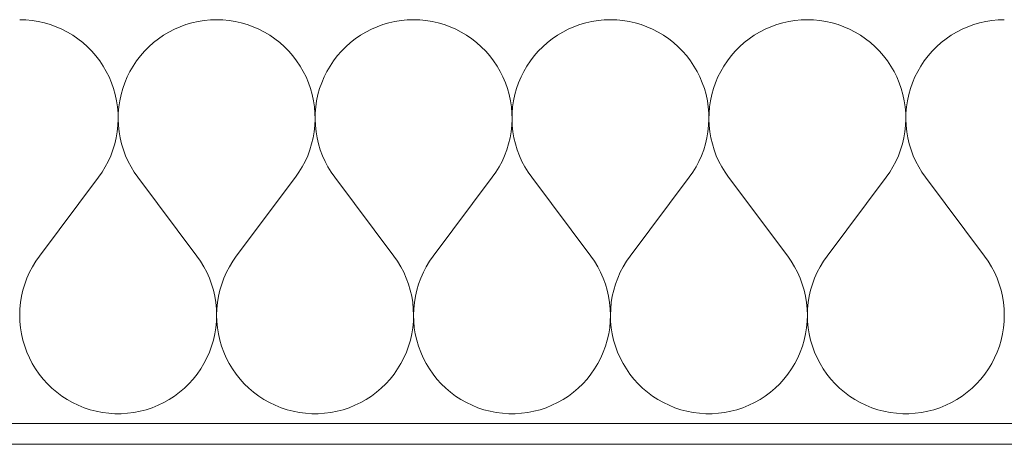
# Model space of a CAD drawing. Extents: x 100 to 2982, y 37 to 2050.
# Tile 105 of 135: x 2074 to 2122, y 575 to 595. Entities that reach past the tile are written whole.
import ezdxf
from ezdxf.xclip import XClip

# ---------------------------------------------------------------- set-up
doc = ezdxf.new("R2010")
doc.units = 0
doc.header["$MEASUREMENT"] = 0
doc.header["$XCLIPFRAME"] = 0
doc.layers.add('420-K Ściany', color=7, linetype='Continuous')
doc.layers.add('820-G Rysunki Obrazki', color=7, linetype='Continuous')

# ---------------------------------------------------------------- blocks, each defined once
blk = doc.blocks.new('*X16')
at = {"layer": '420-K Ściany', "color": 174, "linetype": 'Continuous', "lineweight": 5, "ltscale": 0.2}
for p, q in [((2074.428, 595.023), (2074.127, 595.033)), ((2074.728, 594.995), (2074.428, 595.023)), ((2075.026, 594.947), (2074.728, 594.995)), ((2075.32, 594.881), (2075.026, 594.947)), ((2075.609, 594.796), (2075.32, 594.881)), ((2075.892, 594.694), (2075.609, 594.796)), ((2082.17, 594.796), (2081.887, 594.694)), ((2082.459, 594.881), (2082.17, 594.796)), ((2082.753, 594.947), (2082.459, 594.881)), ((2083.05, 594.995), (2082.753, 594.947)), ((2083.35, 595.023), (2083.05, 594.995)), ((2083.651, 595.033), (2083.35, 595.023)), ((2083.952, 595.023), (2083.651, 595.033)), ((2084.252, 594.995), (2083.952, 595.023)), ((2084.55, 594.947), (2084.252, 594.995)), ((2084.843, 594.881), (2084.55, 594.947)), ((2085.132, 594.796), (2084.843, 594.881)), ((2085.416, 594.694), (2085.132, 594.796)), ((2091.694, 594.796), (2091.41, 594.694)), ((2091.983, 594.881), (2091.694, 594.796)), ((2092.277, 594.947), (2091.983, 594.881)), ((2092.574, 594.995), (2092.277, 594.947)), ((2092.874, 595.023), (2092.574, 594.995)), ((2093.175, 595.033), (2092.874, 595.023)), ((2093.476, 595.023), (2093.175, 595.033)), ((2093.776, 594.995), (2093.476, 595.023)), ((2094.073, 594.947), (2093.776, 594.995)), ((2094.367, 594.881), (2094.073, 594.947)), ((2094.656, 594.796), (2094.367, 594.881)), ((2094.939, 594.694), (2094.656, 594.796)), ((2101.217, 594.796), (2100.934, 594.694)), ((2101.507, 594.881), (2101.217, 594.796)), ((2101.8, 594.947), (2101.507, 594.881)), ((2102.098, 594.995), (2101.8, 594.947)), ((2102.398, 595.023), (2102.098, 594.995)), ((2102.699, 595.033), (2102.398, 595.023)), ((2103, 595.023), (2102.699, 595.033)), ((2103.3, 594.995), (2103, 595.023)), ((2103.597, 594.947), (2103.3, 594.995)), ((2103.891, 594.881), (2103.597, 594.947)), ((2104.18, 594.796), (2103.891, 594.881)), ((2104.463, 594.694), (2104.18, 594.796)), ((2110.741, 594.796), (2110.458, 594.694)), ((2111.03, 594.881), (2110.741, 594.796)), ((2111.324, 594.947), (2111.03, 594.881)), ((2111.622, 594.995), (2111.324, 594.947)), ((2111.922, 595.023), (2111.622, 594.995)), ((2112.223, 595.033), (2111.922, 595.023)), ((2112.524, 595.023), (2112.223, 595.033)), ((2112.823, 594.995), (2112.524, 595.023)), ((2113.121, 594.947), (2112.823, 594.995)), ((2113.415, 594.881), (2113.121, 594.947)), ((2113.704, 594.796), (2113.415, 594.881)), ((2113.987, 594.694), (2113.704, 594.796)), ((2120.265, 594.796), (2119.982, 594.694)), ((2120.554, 594.881), (2120.265, 594.796)), ((2120.848, 594.947), (2120.554, 594.881)), ((2121.145, 594.995), (2120.848, 594.947)), ((2121.445, 595.023), (2121.145, 594.995)), ((2121.746, 595.033), (2121.445, 595.023)), ((2076.168, 594.573), (2075.892, 594.694)), ((2076.436, 594.436), (2076.168, 594.573)), ((2076.695, 594.281), (2076.436, 594.436)), ((2081.343, 594.436), (2081.084, 594.281)), ((2081.611, 594.573), (2081.343, 594.436)), ((2081.887, 594.694), (2081.611, 594.573)), ((2085.692, 594.573), (2085.416, 594.694)), ((2085.96, 594.436), (2085.692, 594.573)), ((2086.218, 594.281), (2085.96, 594.436)), ((2090.866, 594.436), (2090.608, 594.281)), ((2091.134, 594.573), (2090.866, 594.436)), ((2091.41, 594.694), (2091.134, 594.573)), ((2095.216, 594.573), (2094.939, 594.694)), ((2095.483, 594.436), (2095.216, 594.573)), ((2095.742, 594.281), (2095.483, 594.436)), ((2100.39, 594.436), (2100.132, 594.281)), ((2100.658, 594.573), (2100.39, 594.436)), ((2100.934, 594.694), (2100.658, 594.573)), ((2104.739, 594.573), (2104.463, 594.694)), ((2105.007, 594.436), (2104.739, 594.573)), ((2105.266, 594.281), (2105.007, 594.436)), ((2109.914, 594.436), (2109.655, 594.281)), ((2110.182, 594.573), (2109.914, 594.436)), ((2110.458, 594.694), (2110.182, 594.573)), ((2114.263, 594.573), (2113.987, 594.694)), ((2114.531, 594.436), (2114.263, 594.573)), ((2114.79, 594.281), (2114.531, 594.436)), ((2119.438, 594.436), (2119.179, 594.281)), ((2119.706, 594.573), (2119.438, 594.436)), ((2119.982, 594.694), (2119.706, 594.573)), ((2076.943, 594.111), (2076.695, 594.281)), ((2077.18, 593.925), (2076.943, 594.111)), ((2077.405, 593.725), (2077.18, 593.925)), ((2080.598, 593.925), (2080.373, 593.725)), ((2080.835, 594.111), (2080.598, 593.925)), ((2081.084, 594.281), (2080.835, 594.111)), ((2086.467, 594.111), (2086.218, 594.281)), ((2086.704, 593.925), (2086.467, 594.111)), ((2086.929, 593.725), (2086.704, 593.925)), ((2090.122, 593.925), (2089.897, 593.725)), ((2090.359, 594.111), (2090.122, 593.925)), ((2090.608, 594.281), (2090.359, 594.111)), ((2095.991, 594.111), (2095.742, 594.281)), ((2096.228, 593.925), (2095.991, 594.111)), ((2096.453, 593.725), (2096.228, 593.925)), ((2099.646, 593.925), (2099.421, 593.725)), ((2099.883, 594.111), (2099.646, 593.925)), ((2100.132, 594.281), (2099.883, 594.111)), ((2105.514, 594.111), (2105.266, 594.281)), ((2105.752, 593.925), (2105.514, 594.111)), ((2105.977, 593.725), (2105.752, 593.925)), ((2109.17, 593.925), (2108.945, 593.725)), ((2109.407, 594.111), (2109.17, 593.925)), ((2109.655, 594.281), (2109.407, 594.111)), ((2115.038, 594.111), (2114.79, 594.281)), ((2115.275, 593.925), (2115.038, 594.111)), ((2115.5, 593.725), (2115.275, 593.925)), ((2118.694, 593.925), (2118.469, 593.725)), ((2118.931, 594.111), (2118.694, 593.925)), ((2119.179, 594.281), (2118.931, 594.111)), ((2077.617, 593.511), (2077.405, 593.725)), ((2077.815, 593.284), (2077.617, 593.511)), ((2080.162, 593.511), (2079.964, 593.284)), ((2080.373, 593.725), (2080.162, 593.511)), ((2087.141, 593.511), (2086.929, 593.725)), ((2087.339, 593.284), (2087.141, 593.511)), ((2089.685, 593.511), (2089.487, 593.284)), ((2089.897, 593.725), (2089.685, 593.511)), ((2096.665, 593.511), (2096.453, 593.725)), ((2096.862, 593.284), (2096.665, 593.511)), ((2099.209, 593.511), (2099.011, 593.284)), ((2099.421, 593.725), (2099.209, 593.511)), ((2106.188, 593.511), (2105.977, 593.725)), ((2106.386, 593.284), (2106.188, 593.511)), ((2108.733, 593.511), (2108.535, 593.284)), ((2108.945, 593.725), (2108.733, 593.511)), ((2115.712, 593.511), (2115.5, 593.725)), ((2115.91, 593.284), (2115.712, 593.511)), ((2118.257, 593.511), (2118.059, 593.284)), ((2118.469, 593.725), (2118.257, 593.511)), ((2077.998, 593.045), (2077.815, 593.284)), ((2078.166, 592.794), (2077.998, 593.045)), ((2079.781, 593.045), (2079.613, 592.794)), ((2079.964, 593.284), (2079.781, 593.045)), ((2087.522, 593.045), (2087.339, 593.284)), ((2087.689, 592.794), (2087.522, 593.045)), ((2089.304, 593.045), (2089.137, 592.794)), ((2089.487, 593.284), (2089.304, 593.045)), ((2097.046, 593.045), (2096.862, 593.284)), ((2097.213, 592.794), (2097.046, 593.045)), ((2098.828, 593.045), (2098.661, 592.794)), ((2099.011, 593.284), (2098.828, 593.045)), ((2106.569, 593.045), (2106.386, 593.284)), ((2106.737, 592.794), (2106.569, 593.045)), ((2108.352, 593.045), (2108.184, 592.794)), ((2108.535, 593.284), (2108.352, 593.045)), ((2116.093, 593.045), (2115.91, 593.284)), ((2116.261, 592.794), (2116.093, 593.045)), ((2117.876, 593.045), (2117.708, 592.794)), ((2118.059, 593.284), (2117.876, 593.045)), ((2078.317, 592.534), (2078.166, 592.794)), ((2078.452, 592.265), (2078.317, 592.534)), ((2079.461, 592.534), (2079.327, 592.265)), ((2079.613, 592.794), (2079.461, 592.534)), ((2087.841, 592.534), (2087.689, 592.794)), ((2087.976, 592.265), (2087.841, 592.534)), ((2088.985, 592.534), (2088.851, 592.265)), ((2089.137, 592.794), (2088.985, 592.534)), ((2097.365, 592.534), (2097.213, 592.794)), ((2097.499, 592.265), (2097.365, 592.534)), ((2098.509, 592.534), (2098.374, 592.265)), ((2098.661, 592.794), (2098.509, 592.534)), ((2106.888, 592.534), (2106.737, 592.794)), ((2107.023, 592.265), (2106.888, 592.534)), ((2108.033, 592.534), (2107.898, 592.265)), ((2108.184, 592.794), (2108.033, 592.534)), ((2116.412, 592.534), (2116.261, 592.794)), ((2116.547, 592.265), (2116.412, 592.534)), ((2117.557, 592.534), (2117.422, 592.265)), ((2117.708, 592.794), (2117.557, 592.534)), ((2078.569, 591.987), (2078.452, 592.265)), ((2078.669, 591.703), (2078.569, 591.987)), ((2079.209, 591.987), (2079.11, 591.703)), ((2079.327, 592.265), (2079.209, 591.987)), ((2088.093, 591.987), (2087.976, 592.265)), ((2088.193, 591.703), (2088.093, 591.987)), ((2088.733, 591.987), (2088.634, 591.703)), ((2088.851, 592.265), (2088.733, 591.987)), ((2097.617, 591.987), (2097.499, 592.265)), ((2097.716, 591.703), (2097.617, 591.987)), ((2098.257, 591.987), (2098.157, 591.703)), ((2098.374, 592.265), (2098.257, 591.987)), ((2107.141, 591.987), (2107.023, 592.265)), ((2107.24, 591.703), (2107.141, 591.987)), ((2107.781, 591.987), (2107.681, 591.703)), ((2107.898, 592.265), (2107.781, 591.987)), ((2116.664, 591.987), (2116.547, 592.265)), ((2116.764, 591.703), (2116.664, 591.987)), ((2117.305, 591.987), (2117.205, 591.703)), ((2117.422, 592.265), (2117.305, 591.987)), ((2078.75, 591.413), (2078.669, 591.703)), ((2079.11, 591.703), (2079.028, 591.413)), ((2088.274, 591.413), (2088.193, 591.703)), ((2088.634, 591.703), (2088.552, 591.413)), ((2097.798, 591.413), (2097.716, 591.703)), ((2098.157, 591.703), (2098.076, 591.413)), ((2107.322, 591.413), (2107.24, 591.703)), ((2107.681, 591.703), (2107.6, 591.413)), ((2116.845, 591.413), (2116.764, 591.703)), ((2117.205, 591.703), (2117.123, 591.413)), ((2078.813, 591.118), (2078.75, 591.413)), ((2078.857, 590.82), (2078.813, 591.118)), ((2078.965, 591.118), (2078.921, 590.82)), ((2079.028, 591.413), (2078.965, 591.118)), ((2088.337, 591.118), (2088.274, 591.413)), ((2088.381, 590.82), (2088.337, 591.118)), ((2088.489, 591.118), (2088.445, 590.82)), ((2088.552, 591.413), (2088.489, 591.118)), ((2097.861, 591.118), (2097.798, 591.413)), ((2097.905, 590.82), (2097.861, 591.118)), ((2098.013, 591.118), (2097.969, 590.82)), ((2098.076, 591.413), (2098.013, 591.118)), ((2107.385, 591.118), (2107.322, 591.413)), ((2107.429, 590.82), (2107.385, 591.118)), ((2107.537, 591.118), (2107.492, 590.82)), ((2107.6, 591.413), (2107.537, 591.118)), ((2116.908, 591.118), (2116.845, 591.413)), ((2116.953, 590.82), (2116.908, 591.118)), ((2117.061, 591.118), (2117.016, 590.82)), ((2117.123, 591.413), (2117.061, 591.118)), ((2078.883, 590.52), (2078.857, 590.82)), ((2078.889, 590.219), (2078.883, 590.52)), ((2078.896, 590.52), (2078.89, 590.219)), ((2078.921, 590.82), (2078.896, 590.52)), ((2088.407, 590.52), (2088.381, 590.82)), ((2088.413, 590.219), (2088.407, 590.52)), ((2088.42, 590.52), (2088.413, 590.219)), ((2088.445, 590.82), (2088.42, 590.52)), ((2097.93, 590.52), (2097.905, 590.82)), ((2097.937, 590.219), (2097.93, 590.52)), ((2097.943, 590.52), (2097.937, 590.219)), ((2097.969, 590.82), (2097.943, 590.52)), ((2107.454, 590.52), (2107.429, 590.82)), ((2107.46, 590.219), (2107.454, 590.52)), ((2107.467, 590.52), (2107.461, 590.219)), ((2107.492, 590.82), (2107.467, 590.52)), ((2116.978, 590.52), (2116.953, 590.82)), ((2116.984, 590.219), (2116.978, 590.52)), ((2116.991, 590.52), (2116.985, 590.219)), ((2117.016, 590.82), (2116.991, 590.52)), ((2078.876, 589.918), (2078.889, 590.219)), ((2078.89, 590.219), (2078.902, 589.918)), ((2088.4, 589.918), (2088.413, 590.219)), ((2088.413, 590.219), (2088.426, 589.918)), ((2097.924, 589.918), (2097.937, 590.219)), ((2097.937, 590.219), (2097.95, 589.918)), ((2107.448, 589.918), (2107.46, 590.219)), ((2107.461, 590.219), (2107.474, 589.918)), ((2116.971, 589.918), (2116.984, 590.219)), ((2116.985, 590.219), (2116.998, 589.918)), ((2078.794, 589.322), (2078.844, 589.619)), ((2078.844, 589.619), (2078.876, 589.918)), ((2078.902, 589.918), (2078.934, 589.619)), ((2078.934, 589.619), (2078.985, 589.322)), ((2088.318, 589.322), (2088.368, 589.619)), ((2088.368, 589.619), (2088.4, 589.918)), ((2088.426, 589.918), (2088.458, 589.619)), ((2088.458, 589.619), (2088.509, 589.322)), ((2097.841, 589.322), (2097.892, 589.619)), ((2097.892, 589.619), (2097.924, 589.918)), ((2097.95, 589.918), (2097.982, 589.619)), ((2097.982, 589.619), (2098.032, 589.322)), ((2107.365, 589.322), (2107.416, 589.619)), ((2107.416, 589.619), (2107.448, 589.918)), ((2107.474, 589.918), (2107.506, 589.619)), ((2107.506, 589.619), (2107.556, 589.322)), ((2116.889, 589.322), (2116.94, 589.619)), ((2116.94, 589.619), (2116.971, 589.918)), ((2116.998, 589.918), (2117.029, 589.619)), ((2117.029, 589.619), (2117.08, 589.322)), ((2078.724, 589.029), (2078.794, 589.322)), ((2078.985, 589.322), (2079.054, 589.029)), ((2088.248, 589.029), (2088.318, 589.322)), ((2088.509, 589.322), (2088.578, 589.029)), ((2097.772, 589.029), (2097.841, 589.322)), ((2098.032, 589.322), (2098.102, 589.029)), ((2107.296, 589.029), (2107.365, 589.322)), ((2107.556, 589.322), (2107.626, 589.029)), ((2116.82, 589.029), (2116.889, 589.322)), ((2117.08, 589.322), (2117.149, 589.029)), ((2078.531, 588.458), (2078.637, 588.74)), ((2078.637, 588.74), (2078.724, 589.029)), ((2079.054, 589.029), (2079.142, 588.74)), ((2079.142, 588.74), (2079.248, 588.458)), ((2088.055, 588.458), (2088.16, 588.74)), ((2088.16, 588.74), (2088.248, 589.029)), ((2088.578, 589.029), (2088.666, 588.74)), ((2088.666, 588.74), (2088.771, 588.458)), ((2097.578, 588.458), (2097.684, 588.74)), ((2097.684, 588.74), (2097.772, 589.029)), ((2098.102, 589.029), (2098.189, 588.74)), ((2098.189, 588.74), (2098.295, 588.458)), ((2107.102, 588.458), (2107.208, 588.74)), ((2107.208, 588.74), (2107.296, 589.029)), ((2107.626, 589.029), (2107.713, 588.74)), ((2107.713, 588.74), (2107.819, 588.458)), ((2116.626, 588.458), (2116.732, 588.74)), ((2116.732, 588.74), (2116.82, 589.029)), ((2117.149, 589.029), (2117.237, 588.74)), ((2117.237, 588.74), (2117.343, 588.458)), ((2078.267, 587.917), (2078.407, 588.184)), ((2078.407, 588.184), (2078.531, 588.458)), ((2079.248, 588.458), (2079.371, 588.184)), ((2079.371, 588.184), (2079.512, 587.917)), ((2087.791, 587.917), (2087.931, 588.184)), ((2087.931, 588.184), (2088.055, 588.458)), ((2088.771, 588.458), (2088.895, 588.184)), ((2088.895, 588.184), (2089.035, 587.917)), ((2097.315, 587.917), (2097.455, 588.184)), ((2097.455, 588.184), (2097.578, 588.458)), ((2098.295, 588.458), (2098.419, 588.184)), ((2098.419, 588.184), (2098.559, 587.917)), ((2106.838, 587.917), (2106.979, 588.184)), ((2106.979, 588.184), (2107.102, 588.458)), ((2107.819, 588.458), (2107.942, 588.184)), ((2107.942, 588.184), (2108.083, 587.917)), ((2116.362, 587.917), (2116.503, 588.184)), ((2116.503, 588.184), (2116.626, 588.458)), ((2117.343, 588.458), (2117.466, 588.184)), ((2117.466, 588.184), (2117.607, 587.917)), ((2077.937, 587.414), (2078.11, 587.66)), ((2078.11, 587.66), (2078.267, 587.917)), ((2079.512, 587.917), (2079.669, 587.66)), ((2079.669, 587.66), (2079.842, 587.414)), ((2087.461, 587.414), (2087.634, 587.66)), ((2087.634, 587.66), (2087.791, 587.917)), ((2089.035, 587.917), (2089.192, 587.66)), ((2089.192, 587.66), (2089.365, 587.414)), ((2096.984, 587.414), (2097.157, 587.66)), ((2097.157, 587.66), (2097.315, 587.917)), ((2098.559, 587.917), (2098.716, 587.66)), ((2098.716, 587.66), (2098.889, 587.414)), ((2106.508, 587.414), (2106.681, 587.66)), ((2106.681, 587.66), (2106.838, 587.917)), ((2108.083, 587.917), (2108.24, 587.66)), ((2108.24, 587.66), (2108.413, 587.414)), ((2116.032, 587.414), (2116.205, 587.66)), ((2116.205, 587.66), (2116.362, 587.917)), ((2117.607, 587.917), (2117.764, 587.66)), ((2117.764, 587.66), (2117.937, 587.414)), ((2075.08, 583.604), (2077.937, 587.414)), ((2082.699, 583.604), (2079.842, 587.414)), ((2084.604, 583.604), (2087.461, 587.414)), ((2092.223, 583.604), (2089.365, 587.414)), ((2094.127, 583.604), (2096.984, 587.414)), ((2101.746, 583.604), (2098.889, 587.414)), ((2103.651, 583.604), (2106.508, 587.414)), ((2111.27, 583.604), (2108.413, 587.414)), ((2113.175, 583.604), (2116.032, 587.414)), ((2120.794, 583.604), (2117.937, 587.414)), ((2074.904, 583.354), (2074.745, 583.093)), ((2075.08, 583.604), (2074.904, 583.354)), ((2082.874, 583.354), (2082.699, 583.604)), ((2083.033, 583.093), (2082.874, 583.354)), ((2084.428, 583.354), (2084.269, 583.093)), ((2084.604, 583.604), (2084.428, 583.354)), ((2092.398, 583.354), (2092.223, 583.604)), ((2092.557, 583.093), (2092.398, 583.354)), ((2093.952, 583.354), (2093.793, 583.093)), ((2094.127, 583.604), (2093.952, 583.354)), ((2101.922, 583.354), (2101.746, 583.604)), ((2102.081, 583.093), (2101.922, 583.354)), ((2103.476, 583.354), (2103.317, 583.093)), ((2103.651, 583.604), (2103.476, 583.354)), ((2111.446, 583.354), (2111.27, 583.604)), ((2111.605, 583.093), (2111.446, 583.354)), ((2113, 583.354), (2112.841, 583.093)), ((2113.175, 583.604), (2113, 583.354)), ((2120.969, 583.354), (2120.794, 583.604)), ((2121.128, 583.093), (2120.969, 583.354)), ((2074.745, 583.093), (2074.603, 582.822)), ((2083.175, 582.822), (2083.033, 583.093)), ((2084.269, 583.093), (2084.127, 582.822)), ((2092.699, 582.822), (2092.557, 583.093)), ((2093.793, 583.093), (2093.651, 582.822)), ((2102.223, 582.822), (2102.081, 583.093)), ((2103.317, 583.093), (2103.175, 582.822)), ((2111.747, 582.822), (2111.605, 583.093)), ((2112.841, 583.093), (2112.699, 582.822)), ((2121.27, 582.822), (2121.128, 583.093)), ((2074.479, 582.543), (2074.373, 582.257)), ((2074.603, 582.822), (2074.479, 582.543)), ((2083.299, 582.543), (2083.175, 582.822)), ((2083.406, 582.257), (2083.299, 582.543)), ((2084.003, 582.543), (2083.897, 582.257)), ((2084.127, 582.822), (2084.003, 582.543)), ((2092.823, 582.543), (2092.699, 582.822)), ((2092.929, 582.257), (2092.823, 582.543)), ((2093.527, 582.543), (2093.421, 582.257)), ((2093.651, 582.822), (2093.527, 582.543)), ((2102.347, 582.543), (2102.223, 582.822)), ((2102.453, 582.257), (2102.347, 582.543)), ((2103.051, 582.543), (2102.944, 582.257)), ((2103.175, 582.822), (2103.051, 582.543)), ((2111.871, 582.543), (2111.747, 582.822)), ((2111.977, 582.257), (2111.871, 582.543)), ((2112.574, 582.543), (2112.468, 582.257)), ((2112.699, 582.822), (2112.574, 582.543)), ((2121.395, 582.543), (2121.27, 582.822)), ((2121.501, 582.257), (2121.395, 582.543)), ((2074.285, 581.964), (2074.217, 581.666)), ((2074.373, 582.257), (2074.285, 581.964)), ((2083.493, 581.964), (2083.406, 582.257)), ((2083.562, 581.666), (2083.493, 581.964)), ((2083.809, 581.964), (2083.741, 581.666)), ((2083.897, 582.257), (2083.809, 581.964)), ((2093.017, 581.964), (2092.929, 582.257)), ((2093.085, 581.666), (2093.017, 581.964)), ((2093.333, 581.964), (2093.264, 581.666)), ((2093.421, 582.257), (2093.333, 581.964)), ((2102.541, 581.964), (2102.453, 582.257)), ((2102.609, 581.666), (2102.541, 581.964)), ((2102.857, 581.964), (2102.788, 581.666)), ((2102.944, 582.257), (2102.857, 581.964)), ((2112.064, 581.964), (2111.977, 582.257)), ((2112.133, 581.666), (2112.064, 581.964)), ((2112.381, 581.964), (2112.312, 581.666)), ((2112.468, 582.257), (2112.381, 581.964)), ((2121.588, 581.964), (2121.501, 582.257)), ((2121.657, 581.666), (2121.588, 581.964)), ((2074.217, 581.666), (2074.168, 581.364)), ((2083.611, 581.364), (2083.562, 581.666)), ((2083.741, 581.666), (2083.691, 581.364)), ((2093.135, 581.364), (2093.085, 581.666)), ((2093.264, 581.666), (2093.215, 581.364)), ((2102.659, 581.364), (2102.609, 581.666)), ((2102.788, 581.666), (2102.739, 581.364)), ((2112.182, 581.364), (2112.133, 581.666)), ((2112.312, 581.666), (2112.263, 581.364)), ((2121.706, 581.364), (2121.657, 581.666)), ((2074.138, 581.06), (2074.127, 580.755)), ((2074.168, 581.364), (2074.138, 581.06)), ((2083.641, 581.06), (2083.611, 581.364)), ((2083.651, 580.755), (2083.641, 581.06)), ((2083.661, 581.06), (2083.651, 580.755)), ((2083.691, 581.364), (2083.661, 581.06)), ((2093.165, 581.06), (2093.135, 581.364)), ((2093.175, 580.755), (2093.165, 581.06)), ((2093.185, 581.06), (2093.175, 580.755)), ((2093.215, 581.364), (2093.185, 581.06)), ((2102.688, 581.06), (2102.659, 581.364)), ((2102.699, 580.755), (2102.688, 581.06)), ((2102.709, 581.06), (2102.699, 580.755)), ((2102.739, 581.364), (2102.709, 581.06)), ((2112.212, 581.06), (2112.182, 581.364)), ((2112.223, 580.755), (2112.212, 581.06)), ((2112.233, 581.06), (2112.223, 580.755)), ((2112.263, 581.364), (2112.233, 581.06)), ((2121.736, 581.06), (2121.706, 581.364)), ((2121.746, 580.755), (2121.736, 581.06)), ((2074.127, 580.755), (2074.137, 580.449)), ((2083.642, 580.449), (2083.651, 580.755)), ((2083.651, 580.755), (2083.66, 580.449)), ((2093.166, 580.449), (2093.175, 580.755)), ((2093.175, 580.755), (2093.184, 580.449)), ((2102.689, 580.449), (2102.699, 580.755)), ((2102.699, 580.755), (2102.708, 580.449)), ((2112.213, 580.449), (2112.223, 580.755)), ((2112.223, 580.755), (2112.232, 580.449)), ((2121.737, 580.449), (2121.746, 580.755)), ((2074.137, 580.449), (2074.165, 580.145)), ((2074.165, 580.145), (2074.214, 579.844)), ((2083.565, 579.844), (2083.613, 580.145)), ((2083.613, 580.145), (2083.642, 580.449)), ((2083.66, 580.449), (2083.689, 580.145)), ((2083.689, 580.145), (2083.738, 579.844)), ((2093.088, 579.844), (2093.137, 580.145)), ((2093.137, 580.145), (2093.166, 580.449)), ((2093.184, 580.449), (2093.213, 580.145)), ((2093.213, 580.145), (2093.261, 579.844)), ((2102.612, 579.844), (2102.661, 580.145)), ((2102.661, 580.145), (2102.689, 580.449)), ((2102.708, 580.449), (2102.737, 580.145)), ((2102.737, 580.145), (2102.785, 579.844)), ((2112.136, 579.844), (2112.184, 580.145)), ((2112.184, 580.145), (2112.213, 580.449)), ((2112.232, 580.449), (2112.261, 580.145)), ((2112.261, 580.145), (2112.309, 579.844)), ((2121.66, 579.844), (2121.708, 580.145)), ((2121.708, 580.145), (2121.737, 580.449)), ((2074.214, 579.844), (2074.281, 579.546)), ((2074.281, 579.546), (2074.368, 579.252)), ((2083.411, 579.252), (2083.497, 579.546)), ((2083.497, 579.546), (2083.565, 579.844)), ((2083.738, 579.844), (2083.805, 579.546)), ((2083.805, 579.546), (2083.892, 579.252)), ((2092.934, 579.252), (2093.021, 579.546)), ((2093.021, 579.546), (2093.088, 579.844)), ((2093.261, 579.844), (2093.329, 579.546)), ((2093.329, 579.546), (2093.416, 579.252)), ((2102.458, 579.252), (2102.545, 579.546)), ((2102.545, 579.546), (2102.612, 579.844)), ((2102.785, 579.844), (2102.853, 579.546)), ((2102.853, 579.546), (2102.939, 579.252)), ((2111.982, 579.252), (2112.069, 579.546)), ((2112.069, 579.546), (2112.136, 579.844)), ((2112.309, 579.844), (2112.377, 579.546)), ((2112.377, 579.546), (2112.463, 579.252)), ((2121.506, 579.252), (2121.592, 579.546)), ((2121.592, 579.546), (2121.66, 579.844)), ((2074.368, 579.252), (2074.473, 578.966)), ((2083.305, 578.966), (2083.411, 579.252)), ((2083.892, 579.252), (2083.997, 578.966)), ((2092.829, 578.966), (2092.934, 579.252)), ((2093.416, 579.252), (2093.521, 578.966)), ((2102.353, 578.966), (2102.458, 579.252)), ((2102.939, 579.252), (2103.045, 578.966)), ((2111.877, 578.966), (2111.982, 579.252)), ((2112.463, 579.252), (2112.568, 578.966)), ((2121.401, 578.966), (2121.506, 579.252)), ((2074.473, 578.966), (2074.596, 578.686)), ((2074.596, 578.686), (2074.737, 578.415)), ((2083.041, 578.415), (2083.182, 578.686)), ((2083.182, 578.686), (2083.305, 578.966)), ((2083.997, 578.966), (2084.12, 578.686)), ((2084.12, 578.686), (2084.261, 578.415)), ((2092.565, 578.415), (2092.706, 578.686)), ((2092.706, 578.686), (2092.829, 578.966)), ((2093.521, 578.966), (2093.644, 578.686)), ((2093.644, 578.686), (2093.785, 578.415)), ((2102.089, 578.415), (2102.23, 578.686)), ((2102.23, 578.686), (2102.353, 578.966)), ((2103.045, 578.966), (2103.168, 578.686)), ((2103.168, 578.686), (2103.309, 578.415)), ((2111.612, 578.415), (2111.753, 578.686)), ((2111.753, 578.686), (2111.877, 578.966)), ((2112.568, 578.966), (2112.692, 578.686)), ((2112.692, 578.686), (2112.833, 578.415)), ((2121.136, 578.415), (2121.277, 578.686)), ((2121.277, 578.686), (2121.401, 578.966)), ((2074.737, 578.415), (2074.896, 578.153)), ((2074.896, 578.153), (2075.07, 577.903)), ((2082.708, 577.903), (2082.883, 578.153)), ((2082.883, 578.153), (2083.041, 578.415)), ((2084.261, 578.415), (2084.419, 578.153)), ((2084.419, 578.153), (2084.594, 577.903)), ((2092.232, 577.903), (2092.407, 578.153)), ((2092.407, 578.153), (2092.565, 578.415)), ((2093.785, 578.415), (2093.943, 578.153)), ((2093.943, 578.153), (2094.118, 577.903)), ((2101.756, 577.903), (2101.931, 578.153)), ((2101.931, 578.153), (2102.089, 578.415)), ((2103.309, 578.415), (2103.467, 578.153)), ((2103.467, 578.153), (2103.642, 577.903)), ((2111.28, 577.903), (2111.454, 578.153)), ((2111.454, 578.153), (2111.612, 578.415)), ((2112.833, 578.415), (2112.991, 578.153)), ((2112.991, 578.153), (2113.165, 577.903)), ((2120.804, 577.903), (2120.978, 578.153)), ((2120.978, 578.153), (2121.136, 578.415)), ((2075.07, 577.903), (2075.26, 577.664)), ((2075.26, 577.664), (2075.466, 577.437)), ((2082.313, 577.437), (2082.518, 577.664)), ((2082.518, 577.664), (2082.708, 577.903)), ((2084.594, 577.903), (2084.784, 577.664)), ((2084.784, 577.664), (2084.99, 577.437)), ((2091.837, 577.437), (2092.042, 577.664)), ((2092.042, 577.664), (2092.232, 577.903)), ((2094.118, 577.903), (2094.308, 577.664)), ((2094.308, 577.664), (2094.513, 577.437)), ((2101.36, 577.437), (2101.566, 577.664)), ((2101.566, 577.664), (2101.756, 577.903)), ((2103.642, 577.903), (2103.832, 577.664)), ((2103.832, 577.664), (2104.037, 577.437)), ((2110.884, 577.437), (2111.089, 577.664)), ((2111.089, 577.664), (2111.28, 577.903)), ((2113.165, 577.903), (2113.356, 577.664)), ((2113.356, 577.664), (2113.561, 577.437)), ((2120.408, 577.437), (2120.613, 577.664)), ((2120.613, 577.664), (2120.804, 577.903)), ((2075.466, 577.437), (2075.685, 577.224)), ((2075.685, 577.224), (2075.918, 577.026)), ((2081.861, 577.026), (2082.093, 577.224)), ((2082.093, 577.224), (2082.313, 577.437)), ((2084.99, 577.437), (2085.209, 577.224)), ((2085.209, 577.224), (2085.441, 577.026)), ((2091.385, 577.026), (2091.617, 577.224)), ((2091.617, 577.224), (2091.837, 577.437)), ((2094.513, 577.437), (2094.733, 577.224)), ((2094.733, 577.224), (2094.965, 577.026)), ((2100.909, 577.026), (2101.141, 577.224)), ((2101.141, 577.224), (2101.36, 577.437)), ((2104.037, 577.437), (2104.256, 577.224)), ((2104.256, 577.224), (2104.489, 577.026)), ((2110.432, 577.026), (2110.665, 577.224)), ((2110.665, 577.224), (2110.884, 577.437)), ((2113.561, 577.437), (2113.78, 577.224)), ((2113.78, 577.224), (2114.013, 577.026)), ((2119.956, 577.026), (2120.189, 577.224)), ((2120.189, 577.224), (2120.408, 577.437)), ((2075.918, 577.026), (2076.162, 576.843)), ((2076.162, 576.843), (2076.418, 576.676)), ((2076.418, 576.676), (2076.685, 576.526)), ((2081.094, 576.526), (2081.36, 576.676)), ((2081.36, 576.676), (2081.616, 576.843)), ((2081.616, 576.843), (2081.861, 577.026)), ((2085.441, 577.026), (2085.686, 576.843)), ((2085.686, 576.843), (2085.942, 576.676)), ((2085.942, 576.676), (2086.208, 576.526)), ((2090.618, 576.526), (2090.884, 576.676)), ((2090.884, 576.676), (2091.14, 576.843)), ((2091.14, 576.843), (2091.385, 577.026)), ((2094.965, 577.026), (2095.21, 576.843)), ((2095.21, 576.843), (2095.466, 576.676)), ((2095.466, 576.676), (2095.732, 576.526)), ((2100.142, 576.526), (2100.408, 576.676)), ((2100.408, 576.676), (2100.664, 576.843)), ((2100.664, 576.843), (2100.909, 577.026)), ((2104.489, 577.026), (2104.734, 576.843)), ((2104.734, 576.843), (2104.99, 576.676)), ((2104.99, 576.676), (2105.256, 576.526)), ((2109.665, 576.526), (2109.932, 576.676)), ((2109.932, 576.676), (2110.188, 576.843)), ((2110.188, 576.843), (2110.432, 577.026)), ((2114.013, 577.026), (2114.258, 576.843)), ((2114.258, 576.843), (2114.514, 576.676)), ((2114.514, 576.676), (2114.78, 576.526)), ((2119.189, 576.526), (2119.455, 576.676)), ((2119.455, 576.676), (2119.711, 576.843)), ((2119.711, 576.843), (2119.956, 577.026)), ((2076.685, 576.526), (2076.96, 576.393)), ((2076.96, 576.393), (2077.243, 576.279)), ((2077.243, 576.279), (2077.533, 576.182)), ((2080.246, 576.182), (2080.536, 576.279)), ((2080.536, 576.279), (2080.819, 576.393)), ((2080.819, 576.393), (2081.094, 576.526)), ((2086.208, 576.526), (2086.484, 576.393)), ((2086.484, 576.393), (2086.767, 576.279)), ((2086.767, 576.279), (2087.057, 576.182)), ((2089.769, 576.182), (2090.059, 576.279)), ((2090.059, 576.279), (2090.343, 576.393)), ((2090.343, 576.393), (2090.618, 576.526)), ((2095.732, 576.526), (2096.007, 576.393)), ((2096.007, 576.393), (2096.291, 576.279)), ((2096.291, 576.279), (2096.581, 576.182)), ((2099.293, 576.182), (2099.583, 576.279)), ((2099.583, 576.279), (2099.866, 576.393)), ((2099.866, 576.393), (2100.142, 576.526)), ((2105.256, 576.526), (2105.531, 576.393)), ((2105.531, 576.393), (2105.814, 576.279)), ((2105.814, 576.279), (2106.104, 576.182)), ((2108.817, 576.182), (2109.107, 576.279)), ((2109.107, 576.279), (2109.39, 576.393)), ((2109.39, 576.393), (2109.665, 576.526)), ((2114.78, 576.526), (2115.055, 576.393)), ((2115.055, 576.393), (2115.338, 576.279)), ((2115.338, 576.279), (2115.628, 576.182)), ((2118.341, 576.182), (2118.631, 576.279)), ((2118.631, 576.279), (2118.914, 576.393)), ((2118.914, 576.393), (2119.189, 576.526)), ((2077.533, 576.182), (2077.829, 576.105)), ((2077.829, 576.105), (2078.128, 576.046)), ((2078.128, 576.046), (2078.431, 576.007)), ((2078.431, 576.007), (2078.736, 575.988)), ((2078.736, 575.988), (2079.042, 575.988)), ((2079.042, 575.988), (2079.347, 576.007)), ((2079.347, 576.007), (2079.65, 576.046)), ((2079.65, 576.046), (2079.95, 576.105)), ((2079.95, 576.105), (2080.246, 576.182)), ((2087.057, 576.182), (2087.352, 576.105)), ((2087.352, 576.105), (2087.652, 576.046)), ((2087.652, 576.046), (2087.955, 576.007)), ((2087.955, 576.007), (2088.26, 575.988)), ((2088.26, 575.988), (2088.566, 575.988)), ((2088.566, 575.988), (2088.871, 576.007)), ((2088.871, 576.007), (2089.174, 576.046)), ((2089.174, 576.046), (2089.474, 576.105)), ((2089.474, 576.105), (2089.769, 576.182)), ((2096.581, 576.182), (2096.876, 576.105)), ((2096.876, 576.105), (2097.176, 576.046)), ((2097.176, 576.046), (2097.479, 576.007)), ((2097.479, 576.007), (2097.784, 575.988)), ((2097.784, 575.988), (2098.09, 575.988)), ((2098.09, 575.988), (2098.395, 576.007)), ((2098.395, 576.007), (2098.698, 576.046)), ((2098.698, 576.046), (2098.998, 576.105)), ((2098.998, 576.105), (2099.293, 576.182)), ((2106.104, 576.182), (2106.4, 576.105)), ((2106.4, 576.105), (2106.7, 576.046)), ((2106.7, 576.046), (2107.003, 576.007)), ((2107.003, 576.007), (2107.308, 575.988)), ((2107.308, 575.988), (2107.613, 575.988)), ((2107.613, 575.988), (2107.918, 576.007)), ((2107.918, 576.007), (2108.221, 576.046)), ((2108.221, 576.046), (2108.521, 576.105)), ((2108.521, 576.105), (2108.817, 576.182)), ((2115.628, 576.182), (2115.924, 576.105)), ((2115.924, 576.105), (2116.224, 576.046)), ((2116.224, 576.046), (2116.527, 576.007)), ((2116.527, 576.007), (2116.832, 575.988)), ((2116.832, 575.988), (2117.137, 575.988)), ((2117.137, 575.988), (2117.442, 576.007)), ((2117.442, 576.007), (2117.745, 576.046)), ((2117.745, 576.046), (2118.045, 576.105)), ((2118.045, 576.105), (2118.341, 576.182))]:
    blk.add_line(p, q, dxfattribs=at)
blk = doc.blocks.new('Rysunek_1_1', base_point=(-18316.349, -206.526))
at = {"layer": '420-K Ściany', "linetype": 'Continuous', "lineweight": 5}
h = blk.add_hatch(dxfattribs=at)
h.set_pattern_fill('Tynk_0001', color=176, style=0, pattern_type=2)
h.set_pattern_definition([(0, (-18316.349, -206.5255), (0, 8.660254), [0, -5]), (0, (-18313.849, -202.195), (0, 8.660254), [0, -5])])
h.paths.add_polyline_path([(1993.802, 575.509), (1993.802, 574.509), (2179.802, 574.509), (2179.802, 575.509)])
at = {"layer": '420-K Ściany', "color": 67, "linetype": 'Continuous', "lineweight": 13, "ltscale": 0.2}
blk.add_line((1993.802, 575.509), (2159.802, 575.509), dxfattribs=at)
at = {"layer": '420-K Ściany', "color": 47, "linetype": 'Continuous', "lineweight": 15, "ltscale": 0.2, "flags": 128}
blk.add_lwpolyline([(1993.802, 574.509), (2179.802, 574.509)], dxfattribs=at)
at = {"color": 65, "linetype": 'Continuous', "lineweight": 13, "ltscale": 0.2}
blk.add_blockref('*X16', (0, 0), dxfattribs=at)

msp = doc.modelspace()

# ---------------------------------------------------------------- block references
at = {"layer": '820-G Rysunki Obrazki', "color": 65, "linetype": 'Continuous', "lineweight": 13, "ltscale": 0.2}
ref = msp.add_blockref('Rysunek_1_1', (-18316.349, -206.526), dxfattribs=at)
XClip(ref).set_block_clipping_path([(244.527027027, 76.8014120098), (2570.9054054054, 2022.1162324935)])

doc.saveas('drawing.dxf')
